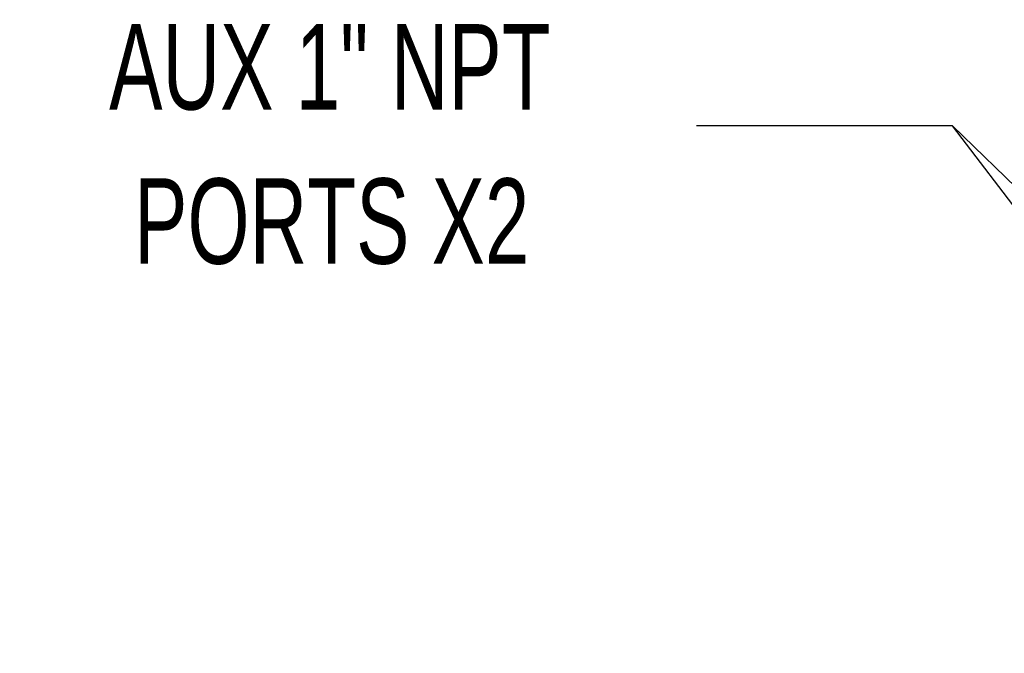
# Model space of a CAD drawing. Header units: inches. Extents: x 3 to 129, y 3 to 99.
# Tile 24 of 35: x 94.86 to 106.39, y 73.14 to 80.56. Entities that reach past the tile are written whole.
import ezdxf

# ---------------------------------------------------------------- set-up
doc = ezdxf.new("R2010")
doc.units = ezdxf.units.IN
doc.header["$LTSCALE"] = 12
doc.header["$MEASUREMENT"] = 0
doc.layers.add('TEXT', color=140, linetype='Continuous', lineweight=25)
doc.styles.add('SLDTEXTSTYLE0', font='TXT', dxfattribs={"width": 0.7})
doc.dimstyles.new('SLDDIMSTYLE2', dxfattribs={"dimtxt": 0.18, "dimasz": 1.56, "dimexe": 0, "dimexo": 0.0625, "dimgap": 0, "dimtad": 0, "dimtih": 1, "dimtoh": 1, "dimdec": 0, "dimrnd": 1e-09, "dimzin": 0, "dimdsep": 46, "dimtxsty": 'Standard', "dimsah": 1, "dimcen": 0.09, "dimadec": 0, "dimazin": 0, "dimtfac": 1.56, "dimtdec": 0, "dimtofl": 0, "dimtmove": 0, "dimatfit": 3, "dimfxl": 0, "dimfrac": 2, "dimtolj": 1, "dimtzin": 0, "dimarcsym": 0})

msp = doc.modelspace()

# ---------------------------------------------------------------- texts
at = {"layer": 'TEXT', "char_height": 1, "attachment_point": 2, "style": 'SLDTEXTSTYLE0'}
for s, insert in [('AUX 1" NPT', (98.49, 80.506)), ('PORTS X2', (98.512, 78.7))]:
    msp.add_mtext(s, dxfattribs=dict(at, insert=insert))

# ---------------------------------------------------------------- leaders
at = {"layer": 'TEXT'}
for points in [[(109.686, 74.199), (105.784, 79.316), (102.784, 79.316)], [(112.136, 73.139), (105.784, 79.316), (102.784, 79.316)]]:
    msp.add_leader(points, dimstyle='SLDDIMSTYLE2', dxfattribs=at)

doc.saveas('drawing.dxf')
